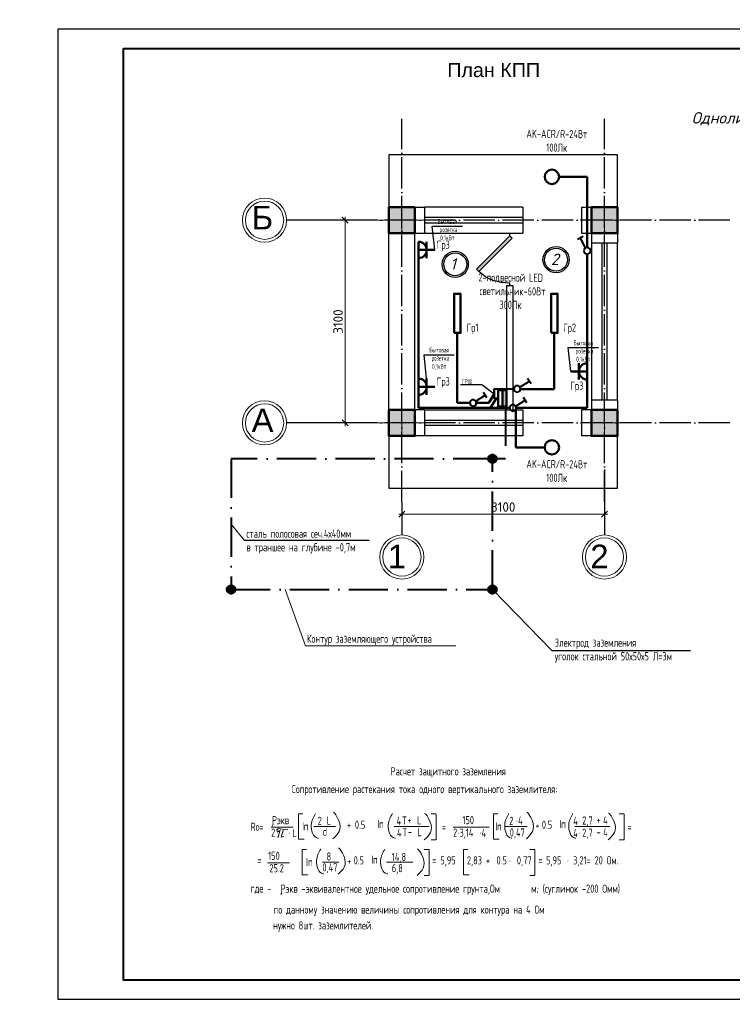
# Model space of a CAD drawing. Header units: millimetres. Extents: x 500718 to 2857041, y -646517 to -616393.
# Tile 3 of 8: x 591194 to 613010, y -646517 to -616393. Entities that reach past the tile are written whole.
import ezdxf
from ezdxf import colors
from ezdxf.entities.mleader import LeaderData, LeaderLine
from ezdxf.math import Vec2, Vec3

# ---------------------------------------------------------------- set-up
doc = ezdxf.new("R2010")
doc.units = ezdxf.units.MM
doc.linetypes.add('ACAD_ISO04W100', pattern=[30, 24, -3, 0, -3])
doc.linetypes.add('ACAD_ISO10W100', pattern=[18, 12, -3, 0, -3])
for name, color, linetype in [('kolonn', 7, 'Continuous'), ('OS', 16, 'Continuous'), ('ТС ГММ', 7, 'Continuous')]:
    doc.layers.add(name, color=color, linetype=linetype)
for name, color, linetype, lineweight in [('STR. Колонна', 1, 'Continuous', 30), ('STR. Таблицы(Tables).0', 7, 'Continuous', 20), ('STR. Штамп.0', 7, 'Continuous', 20), ('текст', 7, 'Continuous', 25), ('Фундамент', 133, 'Continuous', 50), ('Эл.освещ.', 7, 'Continuous', 50), ('Электрика', 1, 'Continuous', 50), ('ЭЛЕКТРООСВЕЩЕНИЕ', 7, 'Continuous', 50), ('ЭО', 2, 'Continuous', 40), ('ЭС', 200, 'Continuous', 50)]:
    doc.layers.add(name, color=color, linetype=linetype, lineweight=lineweight)
doc.styles.add('ICOCPEUR', font='isocpeui.ttf')
doc.styles.add('SPDS', font='spds.shx', dxfattribs={"width": 0.8, "height": 250})
doc.styles.get("Standard").update_dxf_attribs({"font": 'arial.ttf'})
doc.styles.add('style2', font='isocpeui.ttf', dxfattribs={"height": 300})
doc.styles.add('ViTEXT', font='isocpeur.ttf')
doc.styles.add('ГОСТ 300', font='isocpeui.ttf', dxfattribs={"height": 250})
doc.dimstyles.new('1-100$0', dxfattribs={"dimtxt": 290, "dimasz": 180, "dimexe": 100, "dimexo": 150, "dimgap": 70, "dimtad": 1, "dimdec": 1, "dimzin": 9, "dimtxsty": 'ViTEXT', "dimblk": 'OBLIQUE', "dimcen": -300, "dimdle": 100, "dimaunit": 1, "dimadec": 3, "dimazin": 2, "dimtm": 1e-09, "dimtfac": 1, "dimtdec": 1, "dimtix": 1, "dimtmove": 2, "dimatfit": 3, "dimfxl": 100, "dimlwd": 15, "dimlwe": 15, "dimarcsym": 1})

# ---------------------------------------------------------------- blocks, each defined once
blk = doc.blocks.new('jfgjhsdf')
blk.add_hatch(color=1).paths.add_polyline_path([(-593, 731), (-637, 687), (0, 50), (44, 94)])
at = {"color": 1}
for p, q in [((0, 1000), (0, 950)), ((0, 50), (0, 0))]:
    blk.add_line(p, q, dxfattribs=at)
blk.add_lwpolyline([(0, 50), (-637, 687), (-593, 731), (44, 94), (0, 50)], dxfattribs=at)
blk.add_arc((-33, 130), 821, 87.662, 132.9147, dxfattribs=at)
blk = doc.blocks.new('ghsdd')
at = {"ltscale": 50}
h = blk.add_hatch(color=256, dxfattribs=at)
h.paths.add_polyline_path([(0, 200), (-200, 200), (-200, 0), (0, 0)])
h.paths.add_polyline_path([(200, 0), (200, 200), (0, 200), (0, 0)])
h.paths.add_polyline_path([(0, 0), (-200, 0), (-200, -200), (0, -200)])
h.paths.add_polyline_path([(0, 0), (0, -200), (200, -200), (200, 0)])
at = {"lineweight": 0}
for p, q in [((0, -374), (0, 374)), ((-374, 0), (374, 0))]:
    blk.add_line(p, q, dxfattribs=at)
at = {"lineweight": 50, "ltscale": 50}
blk.add_lwpolyline([(200, 200), (200, -200), (-200, -200), (-200, 200), (200, 200)], dxfattribs=at)
blk = doc.blocks.new('_Oblique')
at = {"color": 0, "linetype": 'ByBlock', "lineweight": -2}
blk.add_line((-0.5, -0.5), (0.5, 0.5), dxfattribs=at)
blk = doc.blocks.new('*D864')
at = {"layer": 'Defpoints', "color": 0, "lineweight": 20, "ltscale": 0.2, "transparency": 16777216}
for p in [(602896, -631392), (609096, -631392), (609096, -631518)]:
    blk.add_point(p, dxfattribs=at)
at = {"layer": 'Фундамент', "color": 0, "lineweight": 15, "ltscale": 0.2, "transparency": 16777216}
for p, q in [((602796, -631518), (609196, -631518)), ((602896, -631542), (602896, -631618)), ((609096, -631542), (609096, -631618))]:
    blk.add_line(p, q, dxfattribs=at)
at = {"layer": 'Фундамент', "color": 0, "lineweight": 15, "ltscale": 0.2, "transparency": 16777216, "xscale": 180, "yscale": 180, "zscale": 180, "rotation": 180}
blk.add_blockref('_Oblique', (602896, -631518), dxfattribs=at)
at = {"layer": 'Фундамент', "color": 0, "lineweight": 15, "ltscale": 0.2, "transparency": 16777216, "xscale": 180, "yscale": 180, "zscale": 180}
blk.add_blockref('_Oblique', (609096, -631518), dxfattribs=at)
at = {"layer": 'Фундамент', "color": 0, "lineweight": 20, "ltscale": 0.2, "transparency": 16777216, "insert": (605996, -631303), "char_height": 290, "attachment_point": 5, "style": 'ViTEXT'}
blk.add_mtext('3100', dxfattribs=at)
blk = doc.blocks.new('*D865')
at = {"layer": 'Defpoints', "color": 0, "lineweight": 20, "ltscale": 0.2, "transparency": 16777216}
for p in [(601029, -622529), (601156, -622529), (601029, -628729)]:
    blk.add_point(p, dxfattribs=at)
at = {"layer": 'Фундамент', "color": 0, "lineweight": 15, "ltscale": 0.2, "transparency": 16777216}
for p, q in [((601156, -628829), (601156, -622429)), ((601179, -622529), (601256, -622529)), ((601179, -628729), (601256, -628729))]:
    blk.add_line(p, q, dxfattribs=at)
at = {"layer": 'Фундамент', "color": 0, "lineweight": 15, "ltscale": 0.2, "transparency": 16777216, "xscale": 180, "yscale": 180, "zscale": 180}
for p, rotation in [((601156, -622529), 90), ((601156, -628729), 270)]:
    blk.add_blockref('_Oblique', p, dxfattribs=dict(at, rotation=rotation))
at = {"layer": 'Фундамент', "color": 0, "lineweight": 20, "ltscale": 0.2, "transparency": 16777216, "insert": (600941, -625629), "char_height": 290, "attachment_point": 5, "rotation": 90, "style": 'ViTEXT'}
blk.add_mtext('3100', dxfattribs=at)
blk = doc.blocks.new('_None')
blk = doc.blocks.new('розетка')
at = {"layer": 'Электрика', "ltscale": 20}
for p, q in [((0, 250), (0, -250)), ((0, 0), (500, 0)), ((250, 250), (250, -250))]:
    blk.add_line(p, q, dxfattribs=at)
blk.add_arc((0, 0), 250, 270, 90, dxfattribs=at)
blk = doc.blocks.new('*U859')
at = {"layer": 'ЭО', "color": 1}
for p, q in [((-304, 334), (-131, 434)), ((-47, 88), (-218, 384))]:
    blk.add_line(p, q, dxfattribs=at)
blk.add_circle((0, 0), 100, dxfattribs=at)
blk = doc.blocks.new('fghfyuhrduy')
at = {"ltscale": 100, "insert": (6331, -1720), "char_height": 250, "width": 6095.63, "attachment_point": 1, "style": 'ГОСТ 300'}
blk.add_mtext('\\pi2772.81725;{\\fISOCPEUR|b0|i0|c204|p34;ООО \\P\\pi1972.81725;"MAX ACTIVE" \\P\\pi2185.31725;г. Ташкент}', dxfattribs=at)

msp = doc.modelspace()

# ---------------------------------------------------------------- hatches: boundary and pattern name
at = {"lineweight": 50}
h = msp.add_hatch(color=1, dxfattribs=at)
h.dxf.hatch_style = 1
h.paths.add_polyline_path([(606090.62, -627728.79), (605970.62, -627728.79), (605970.62, -628228.79), (606090.62, -628228.79)])
at = {"layer": 'Электрика', "linetype": 'ACAD_ISO10W100', "lineweight": 40, "ltscale": 100}
h = msp.add_hatch(color=2, dxfattribs=at)
h.dxf.hatch_style = 1
h.paths.add_polyline_path([(605575.33, -629735.29, 1), (605758.01, -629917.97, 1)])
h = msp.add_hatch(color=2, dxfattribs=at)
h.dxf.hatch_style = 1
h.paths.add_polyline_path([(597575.33, -633735.29, 1), (597758.01, -633917.97, 1)])
h = msp.add_hatch(color=2, dxfattribs=at)
h.dxf.hatch_style = 1
h.paths.add_polyline_path([(605575.33, -633735.29, 1), (605758.01, -633917.97, 1)])

# ---------------------------------------------------------------- linework, layer by layer
at = {"color": 7, "lineweight": 30}
for p, q in [((602495.62, -622128.79), (603595.62, -622128.79)), ((602495.62, -629128.79), (602495.62, -622128.79)), ((603595.62, -622928.79), (603595.62, -622128.79)), ((608395.62, -622128.79), (608395.62, -622928.79)), ((608395.62, -622128.79), (609495.62, -622128.79)), ((609495.62, -622128.79), (609495.62, -623228.79)), ((603295.62, -622928.79), (603595.62, -622928.79)), ((603295.62, -628328.79), (603295.62, -622928.79)), ((608395.62, -622928.79), (608695.62, -622928.79)), ((608695.62, -622928.79), (608695.62, -623228.79)), ((609495.62, -623228.79), (608695.62, -623228.79)), ((609495.62, -628028.79), (608695.62, -628028.79)), ((608695.62, -628028.79), (608695.62, -628328.79)), ((609495.62, -628028.79), (609495.62, -629128.79)), ((603595.62, -628328.79), (603295.62, -628328.79)), ((603595.62, -629128.79), (603595.62, -628328.79)), ((608695.62, -628328.79), (608395.62, -628328.79)), ((608395.62, -628328.79), (608395.62, -629128.79)), ((603595.62, -629128.79), (602495.62, -629128.79)), ((609495.62, -629128.79), (608395.62, -629128.79))]:
    msp.add_line(p, q, dxfattribs=at)
at = {"color": 7}
for p, q in [((606595.62, -622128.79), (603595.62, -622128.79)), ((606595.62, -622128.79), (606595.62, -622928.79)), ((606595.62, -622448.79), (603595.62, -622448.79)), ((603595.62, -622608.79), (606595.62, -622608.79)), ((603595.62, -622928.79), (606595.62, -622928.79)), ((608695.62, -623228.79), (608695.62, -628028.79)), ((609015.62, -623228.79), (609015.62, -628028.79)), ((609175.62, -628028.79), (609175.62, -623228.79)), ((609495.62, -628028.79), (609495.62, -623228.79)), ((606095.62, -624528.79), (606095.62, -628328.79)), ((606095.62, -624528.79), (606295.62, -624528.79)), ((606295.62, -624528.79), (606295.62, -628328.79)), ((603595.62, -628328.79), (606595.62, -628328.79)), ((606595.62, -628328.79), (606595.62, -629128.79)), ((603595.62, -628648.79), (606595.62, -628648.79)), ((606595.62, -628808.79), (603595.62, -628808.79)), ((606595.62, -629128.79), (603595.62, -629128.79))]:
    msp.add_line(p, q, dxfattribs=at)
at = {"color": 0}
for p, q in [((603826.36, -622710.17), (604746.36, -622710.17)), ((603902.82, -623438.12), (603826.36, -622710.17)), ((607989.23, -626424.44), (608909.23, -626424.44)), ((608065.69, -627152.39), (607989.23, -626424.44)), ((603576.36, -626644.74), (604496.36, -626644.74)), ((603652.82, -627372.69), (603576.36, -626644.74))]:
    msp.add_line(p, q, dxfattribs=at)
at = {"color": 1, "lineweight": 50}
for p, q in [((603402.82, -628271.87), (603402.82, -623688.12)), ((605557, -628119.65), (605720.62, -627852.28)), ((605783.12, -627978.79), (605612.24, -628271.87)), ((605612.24, -628271.87), (603402.82, -628271.87)), ((604588.88, -628119.65), (604972.94, -628119.65)), ((605172.94, -628119.65), (605557, -628119.65))]:
    msp.add_line(p, q, dxfattribs=at)
at = {"lineweight": 20, "ltscale": 0.2}
for p, q in [((599318.44, -633826.63), (599939.11, -635544.82)), ((599939.11, -635544.82), (604550.54, -635544.82))]:
    msp.add_line(p, q, dxfattribs=at)
msp.add_lwpolyline([(592367.75, -616673.1), (634367.75, -616673.1), (634367.75, -646373.1), (592367.75, -646373.1), (592367.75, -616673.1)])
at = {"lineweight": 40}
msp.add_lwpolyline([(594367.75, -617273.1), (633767.75, -617273.1), (633767.75, -645773.1), (594367.75, -645773.1)], close=True, dxfattribs=at)
at = {"color": 7}
for points in [[(609495.62, -622128.79), (609495.62, -620528.79), (602495.62, -620528.79), (602495.62, -622128.79)], [(602495.62, -629128.79), (602495.62, -630728.79), (609495.62, -630728.79), (609495.62, -629128.79)]]:
    msp.add_lwpolyline(points, dxfattribs=at)
at = {"color": 1, "lineweight": 50}
for points in [[(604490.08, -625976.89), (604490.08, -624776.89), (604690.08, -624776.89), (604690.08, -625976.89), (604490.08, -625976.89)], [(607459.92, -625976.89), (607459.92, -624776.89), (607659.92, -624776.89), (607659.92, -625976.89), (607459.92, -625976.89)], [(604590.08, -625976.89), (604588.88, -628119.65)], [(607559.92, -625976.89), (607558.9, -627692.86)], [(605845.62, -627978.79), (605720.62, -627978.79), (605720.62, -627691.76)], [(606325.21, -627692.12), (605720.62, -627691.76)], [(605970.62, -628228.79), (605970.62, -627728.79)], [(607558.9, -627692.86), (606525.19, -627692.24)]]:
    msp.add_lwpolyline(points, dxfattribs=at)
for centre in [(607486.71, -621200.48), (607486.71, -629477.78)]:
    msp.add_circle(centre, 220, dxfattribs=at)
at = {"color": 1, "lineweight": 30}
for centre, radius in [((604527.79, -623876.64), 400), ((604527.79, -623876.64), 350), ((607614.21, -623735.93), 400), ((607614.21, -623735.93), 350)]:
    msp.add_circle(centre, radius, dxfattribs=at)
at = {"layer": 'OS', "color": 7, "linetype": 'ACAD_ISO04W100', "ltscale": 40}
for p, q in [((602895.62, -631158.05), (602895.62, -619429.08)), ((609095.62, -631158.05), (609095.62, -619429.08)), ((612937.8, -622528.79), (601366.01, -622528.79)), ((612937.8, -628728.79), (601366.01, -628728.79))]:
    msp.add_line(p, q, dxfattribs=at)
at = {"layer": 'OS', "color": 7}
for p, q in [((601366.01, -622528.79), (599366.01, -622528.79)), ((601366.01, -628728.79), (599366.01, -628728.79)), ((609095.62, -630158.05), (609095.62, -632158.05)), ((602895.62, -631158.05), (602895.62, -632158.05))]:
    msp.add_line(p, q, dxfattribs=at)
at = {"layer": 'OS', "color": 7, "lineweight": 0}
for centre, radius in [((598691.01, -622528.79), 675), ((598691.01, -622528.79), 585), ((598691.01, -628728.79), 675), ((598691.01, -628728.79), 585), ((602895.62, -632833.05), 675), ((602895.62, -632833.05), 585), ((609095.62, -632833.05), 675), ((609095.62, -632833.05), 585)]:
    msp.add_circle(centre, radius, dxfattribs=at)
at = {"layer": 'STR. Таблицы(Tables).0', "color": 0, "ltscale": 50}
for p, q in [((599860.99, -640685.35), (599729, -640685.35)), ((599729, -640685.35), (599729, -641468.13)), ((603788.09, -640694.2), (603937.63, -640694.2)), ((603940.05, -640697.31), (603940.05, -641480.09)), ((605836.2, -640685.35), (605704.22, -640685.35)), ((605704.22, -640685.35), (605704.22, -641468.13)), ((609549.02, -640691.75), (609698.56, -640691.75)), ((609700.98, -640694.85), (609700.98, -641477.63)), ((598955.31, -641008.44), (598921.27, -641063.72)), ((598895.28, -641098.92), (599565.35, -641098.92)), ((599063.83, -641180.66), (599104.26, -641133.88)), ((599085.11, -641246.57), (599063.83, -641180.66)), ((599136.18, -641208.3), (599085.11, -641246.57)), ((599104.26, -641133.88), (599359.6, -641182.78)), ((599172.36, -641180.66), (599110.65, -641406.03)), ((599259.59, -641191.29), (599202.14, -641406.03)), ((599359.6, -641182.78), (599406.42, -641161.52)), ((600195.88, -641077.73), (600865.95, -641077.73)), ((602659.5, -641077.73), (603329.57, -641077.73)), ((603329.91, -641080.47), (603733.39, -641080.47)), ((604464.24, -641098.92), (605134.31, -641098.92)), ((605130.49, -641099.05), (605562.24, -641099.05)), ((606060.04, -641077.73), (606730.11, -641077.73)), ((608186.34, -641077.73), (608856.41, -641077.73)), ((608856.41, -641077.73), (609259.89, -641077.73)), ((599110.65, -641406.03), (599065.96, -641393.27)), ((599202.14, -641406.03), (599283, -641386.9)), ((599729, -641468.13), (599899.3, -641468.13)), ((603788.09, -641483.15), (603937.63, -641483.15)), ((605704.22, -641468.13), (605874.52, -641468.13)), ((609549.02, -641480.69), (609698.56, -641480.69)), ((599976.8, -641775.48), (599844.81, -641775.48)), ((599844.81, -641775.48), (599844.81, -642558.26)), ((603579.16, -641784.34), (603728.7, -641784.34)), ((603731.13, -641787.44), (603731.13, -642570.22)), ((604914.68, -641775.48), (604782.7, -641775.48)), ((604782.7, -641775.48), (604782.7, -642558.26)), ((606815.84, -641784.34), (606965.38, -641784.34)), ((606967.81, -641787.44), (606967.81, -642570.22)), ((598780.24, -642189.05), (599450.31, -642189.05)), ((600460.12, -642167.86), (600968.19, -642167.86)), ((602424.42, -642167.86), (603229.42, -642167.86)), ((599844.81, -642558.26), (600015.12, -642558.26)), ((603579.16, -642573.28), (603728.7, -642573.28)), ((604782.7, -642558.26), (604953, -642558.26)), ((606815.84, -642573.28), (606965.38, -642573.28)), ((599218.99, -643104.98), (599184.95, -643160.26))]:
    msp.add_line(p, q, dxfattribs=at)
at = {"layer": 'STR. Таблицы(Tables).0', "color": 0, "ltscale": 50, "end_tangent": (0.95047046, 0.3108149)}
for points in [[(600250.85, -640677.53), (600121.26, -641025.96), (600321.54, -641433.26), (600342.74, -641435.61)], [(602605.29, -640677.53), (602475.7, -641025.96), (602675.98, -641433.26), (602697.18, -641435.61)], [(606171.66, -640677.53), (606042.07, -641025.96), (606242.34, -641433.26), (606263.55, -641435.61)], [(608132.13, -640677.53), (608002.54, -641025.96), (608202.81, -641433.26), (608224.02, -641435.61)], [(600409.74, -641767.66), (600280.15, -642116.1), (600480.42, -642523.39), (600501.63, -642525.74)], [(602370.21, -641767.66), (602240.62, -642116.1), (602440.89, -642523.39), (602462.1, -642525.74)]]:
    msp.add_spline(points, degree=3, dxfattribs=at)
at = {"layer": 'STR. Таблицы(Tables).0', "color": 0, "ltscale": 50}
for points in [[(600794.93, -640641.49), (600825.5, -640638.02), (601135.12, -641125.85), (600931.04, -641313.84), (600783.85, -641449.41)], [(603591.24, -640674.79), (603621.8, -640671.32), (603931.42, -641159.16), (603727.34, -641347.14), (603580.16, -641482.71)], [(606715.74, -640641.49), (606746.3, -640638.02), (607055.92, -641125.85), (606851.84, -641313.84), (606704.66, -641449.41)], [(609222.58, -640672.06), (609253.14, -640668.59), (609562.76, -641156.42), (609358.68, -641344.41), (609211.5, -641479.98)], [(600953.81, -641731.62), (600984.38, -641728.15), (601294, -642215.99), (601089.92, -642403.97), (600942.74, -642539.54)], [(603370.7, -641764.92), (603401.27, -641761.45), (603710.89, -642249.29), (603506.81, -642437.27), (603359.63, -642572.84)]]:
    msp.add_open_spline(points, degree=3, knots=[52.16379773, 52.16379773, 52.16379773, 52.16379773, 279.89161432, 868.96259531, 868.96259531, 868.96259531, 868.96259531], dxfattribs=at)
at = {"layer": 'Фундамент', "color": 0, "lineweight": 20, "ltscale": 0.2}
msp.add_line((598075.61, -632327.27), (597666.67, -631826.63), dxfattribs=at)
at = {"layer": 'Эл.освещ.', "color": 7, "lineweight": -3}
msp.add_line((605666.67, -633826.63), (607496.34, -635701.37), dxfattribs=at)
at = {"layer": 'Электрика'}
for p, q in [((607706.71, -621200.48), (608565.69, -621200.48)), ((608565.69, -623364.16), (608565.69, -621200.48)), ((608565.69, -628271.87), (608565.69, -623564.16)), ((605612.24, -628271.87), (606195.62, -628271.87)), ((606381.04, -629477.78), (606381.04, -628323.87)), ((606395.62, -628271.87), (608565.69, -628271.87)), ((607266.71, -629477.78), (606381.04, -629477.78))]:
    msp.add_line(p, q, dxfattribs=at)
at = {"layer": 'Электрика', "color": 2, "linetype": 'ACAD_ISO10W100', "lineweight": 40, "ltscale": 100}
msp.add_lwpolyline([(606063.41, -628228.79), (606063.41, -629826.63), (605666.67, -629826.63)], dxfattribs=at)
msp.add_lwpolyline([(605666.67, -629826.63), (597666.67, -629826.63), (597666.67, -633826.63), (605666.67, -633826.63)], close=True, dxfattribs=at)
for centre in [(605666.67, -629826.63), (597666.67, -633826.63), (605666.67, -633826.63)]:
    msp.add_circle(centre, 129.17, dxfattribs=at)
at = {"layer": 'ЭЛЕКТРООСВЕЩЕНИЕ', "color": 7, "lineweight": -3}
for p, q in [((601897.54, -632327.27), (598075.61, -632327.27)), ((611732.51, -635701.37), (607496.34, -635701.37))]:
    msp.add_line(p, q, dxfattribs=at)
at = {"layer": 'ЭО', "color": 1, "lineweight": 50}
msp.add_lwpolyline([(606095.62, -627728.79), (605845.62, -627728.79), (605845.62, -628228.79), (606095.62, -628228.79)], close=True, dxfattribs=at)

# ---------------------------------------------------------------- block references
at = {"color": 7, "xscale": -1.600000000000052, "yscale": 1.600000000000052, "zscale": 1.600000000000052, "rotation": 180}
msp.add_blockref('jfgjhsdf', (606195.62, -622928.79), dxfattribs=at)
at = {"lineweight": 53}
for p in [(530217.75, -642874.8), (576817.75, -642874.8)]:
    msp.add_blockref('fghfyuhrduy', p, dxfattribs=at)
at = {"layer": 'kolonn', "color": 7, "xscale": 2, "yscale": 2, "zscale": 2}
for p in [(602895.62, -622528.79), (609095.62, -622528.79), (602895.62, -628728.79), (609095.62, -628728.79)]:
    msp.add_blockref('ghsdd', p, dxfattribs=at)
at = {"layer": 'STR. Колонна', "lineweight": 50, "xscale": -1}
for p, rotation in [((608565.69, -623464.16), 57.69182205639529), ((606425.2, -627690.55), 332.2972484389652), ((605072.94, -628119.65), 332.2972484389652), ((606295.62, -628271.87), 332.2972484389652)]:
    msp.add_blockref('*U859', p, dxfattribs=dict(at, rotation=rotation))
at = {"layer": 'Электрика'}
for p in [(603402.82, -623438.12), (603402.82, -627622.69)]:
    msp.add_blockref('розетка', p, dxfattribs=at)
at = {"layer": 'Электрика', "rotation": 180}
msp.add_blockref('розетка', (608565.69, -627152.39), dxfattribs=at)

# ---------------------------------------------------------------- texts
msp.add_text('План КПП', height=432).set_placement((604283.44, -618149.76))
at = {"color": 7, "ltscale": 50}
for s, p in [('Б', (598294.79, -622809.13)), ('А', (598294.79, -629009.13)), ('1', (602462.94, -633173.44)), ('2', (608662.94, -633173.44))]:
    msp.add_text(s, height=720, dxfattribs=at).set_placement(p)
at = {"color": 1, "style": 'style2'}
for s, p in [('2', (607459.56, -623898.92)), ('1', (604373.14, -624039.63))]:
    msp.add_text(s, height=350, dxfattribs=at).set_placement(p)
at = {"color": 7, "ltscale": 2, "insert": (523501.81, -626779.21), "char_height": 300, "width": 17719.7053, "attachment_point": 4, "line_spacing_factor": 1.2, "style": 'SPDS'}
msp.add_mtext('\\pi7773.85267;{\\L\\C256;Общие данные\\P\\pi8859.85267;\\P\\pi0;\\l    1.Настоящий проект электроосвещения и электрооборудования здания выполнен на основании следующих исходных данных разделов: АР, ТХ. \\PРу =3,74кВт; \\PРр =3,44кВт. \\P      2.Общее рабочее освещение предусматривается стационарными светодиодными светильниками. Выбор типа светильников производился в соответствии с назначением помещений, характеристикой среды и требованиями архитектурного оформления.\\P   3.Освещенность помещений принята согласно нормам и правилам КМК2.01.05-98.\\P   4.Управление рабочим освещением осуществляется выключателями, установленными у входа в помещение по месту.\\P     5.Групповая осветительная сеть выполняется кабелем марки ВВГнг-0,66  в ПВХ гофро трубе за подвесным потолком, в плитах перекрытий.   \\P     6.Расчетная мощность силовых электроприемников определена методом коэффциентов спроса по характерным группам электроприемников (на основании рекомендаций КМК). . Отключение общей вентиляции при пожаре осуществляется поступлением сигнала на магнитный пускатель "МП".\\P      7.Силовая распределительная сеть выполняется кабелем ВВГнг, проложенная за подвесным потолком в ПВХ гофрированой трубе и скрыто в ПВХ трубе под слоем штукатурки. \\P      8.Силовые распределительные пункты приняты с автоматическими выключателями на отходящих линиях. Щиты принять встраиваемые. В качестве главного распределительного щита принята панель ЩРН . Магистральные сети выполняются кабелем марки ВВГнг, проложенные в гофрированных трубах ПВХ, на скобах.\\P    9.Для защиты от поражения электрическим током предусматривается следующие виды заземления :\\P     Заземление всех корпусов электроприемников выполняется в однофазной сети третьим  заземляющим проводом,в трехфазной-пятым заземляющим проводом.\\PВ проекте принята система заземления TN-S. Ввод в здание должен быть предусмотрен пятижильным кабелем. Пятая жила соединяется с заземленной нейтралью источника.\\P\\C5;    }10. {\\C256;Монтаж выполнить в соответствии с ПУЭ и КМК3.05.06-97.}', dxfattribs=at)
at = {"layer": 'STR. Таблицы(Tables).0', "color": 0, "ltscale": 50, "style": 'SPDS', "width": 0.8}
for s, p in [('Расчет защитного заземления ', (602547.92, -639512.06)), ('Сопротивление растекания тока одного вертикального заземлителя:', (599522.32, -640056.89)), ('Rо=', (598264.41, -641210.45)), ('Рэкв', (598916.03, -641007.74)), ('I', (599852.71, -641199.19)), ('п', (599894.77, -641198.28)), ('2', (600315.6, -641028.93)), ('L', (600589.94, -641020.09)), ('+ 0.5', (601211.79, -641146.97)), ('I', (602153.72, -641127.99)), ('п', (602195.78, -641127.08)), ('4', (602731.75, -641028.93)), ('T', (602899.44, -641020.09)), ('+', (603064.89, -640997.11)), ('L', (603359.58, -641010.1)), ('150', (604747.71, -641007.74)), ('I', (605762.53, -641199.19)), ('п', (605804.58, -641198.28)), ('2', (606179.75, -641028.93)), ('.', (606392.66, -640929.08)), ('4', (606454.1, -641020.09)), ('+ ', (606982.26, -641164.57)), (' 0.5', (607061.56, -641146.97)), ('I', (607730.35, -641127.99)), ('п', (607772.41, -641127.08)), ('4', (608142.86, -641028.93)), ('.', (608304.79, -640929.08)), ('2,7', (608415.05, -641017.36)), ('+', (608856.04, -640994.37)), ('4', (609055.77, -641007.37)), ('2', (598892.12, -641388.31)), ('.', (599418.23, -641301.42)), ('L', (599546.16, -641399.14)), ('d', (600469.78, -641361.47)), ('4', (602745.08, -641391.93)), ('T', (602912.77, -641383.09)), ('-', (603078.22, -641360.1)), ('L', (603372.91, -641373.1)), ('=', (604117.32, -641210.45)), ('2', (604461.09, -641388.31)), ('.', (604609.52, -641301.42)), ('3,14', (604658.29, -641390.52)), ('.', (605270.8, -641301.42)), ('4', (605333.49, -641399.14)), ('0,47', (606196.23, -641384.4)), ('4', (608142.86, -641403.37)), ('.', (608304.79, -641303.52)), ('2,7', (608415.05, -641391.8)), ('-', (608856.04, -641368.82)), ('4', (609055.77, -641381.81)), ('=', (609802.83, -641207.99)), ('150', (598801, -642097.88)), ('8', (600589.76, -642119.06)), ('14,8', (602585.54, -642132.47)), ('=', (598468.81, -642233.11)), ('25.2', (598838.55, -642478.44)), ('Iп', (599962.49, -642289.32)), ('0,47', (600461.44, -642451.6)), ('+ ', (601220.34, -642254.71)), (' 0.5', (601299.64, -642237.1)), ('I', (601968.43, -642218.12)), ('п', (602010.49, -642217.21)), ('6,8', (602585.54, -642475.15)), ('=', (603822.73, -642233.11)), ('5,95', (604071.47, -642237.1)), ('2,83 +', (604885.91, -642237.1)), (' 0.5', (605672.49, -642237.1)), ('.', (606175.06, -642150.58)), (' 0,77', (606296.64, -642237.1)), ('=', (607071.82, -642233.11)), ('5,95', (607307.76, -642237.1)), ('.', (607952.26, -642150.58)), (' 3,21= 20 Ом.', (608017.62, -642237.1)), ('м; (суглинок -200 Омм)', (606854.71, -643104.24)), ('где - ', (598264.39, -643097.42)), ('Рэкв -эквивалентное удельное сопротивление грунта,Ом ', (599179.71, -643104.29)), ('по данному значению величины сопротивления для контура на 4 Ом', (598971.01, -643743.06)), ('нужно 8шт. заземлителей.', (598952.39, -644226.65))]:
    msp.add_text(s, height=250, dxfattribs=at).set_placement(p)
at = {"layer": 'STR. Штамп.0', "color": 4, "lineweight": 30, "char_height": 250, "attachment_point": 5, "style": 'SPDS'}
for s, insert, width, rotation in [('AK-ACR/R-24Вт\\P100Лк ', (607637.49, -620096.75), 2665.7417, 359.603496), ('Гр3', (604162.49, -623311.17), 1147.4648, 0.396504), ('2-подвесной LED\\P светильник-60Вт\\P300Лк ', (606221.56, -624699.23), 6377.2703, 359.603496), ('Гр1', (605058.89, -625849.6), 1236.311, 0.396504), ('Гр2', (608028.73, -625849.6), 1455.2557, 0.396504), ('Гр3', (604162.49, -627495.74), 1147.4648, 0.396504), ('Гр3', (608251.39, -627626.6), 1147.4648, 0.396504), ('AK-ACR/R-24Вт\\P100Лк ', (607637.49, -630200.35), 2665.7417, 359.603496)]:
    msp.add_mtext(s, dxfattribs=dict(at, insert=insert, width=width, rotation=rotation))
at = {"layer": 'текст', "color": 7, "lineweight": 30, "ltscale": 50, "char_height": 250, "width": 7000, "attachment_point": 4, "style": 'SPDS'}
for s, insert in [('\\Pсталь полосовая сеч.4х40мм\\Pв траншее на глубине -0,7м', (598136.05, -632150.11)), ('{\\C0;Контур заземляющего устройства}', (599986.87, -635365.94))]:
    msp.add_mtext(s, dxfattribs=dict(at, insert=insert))
at = {"layer": 'Электрика', "color": 7, "insert": (607574.15, -635326.42), "char_height": 250, "width": 4259.2719, "attachment_point": 1, "style": 'SPDS'}
msp.add_mtext('Электрод заземления\\Pуголок стальной 50х50х5 Л=3м', dxfattribs=at)
at = {"layer": 'ЭС', "color": 0, "insert": (615884.81, -619443.59), "char_height": 350, "width": 15893.7921, "attachment_point": 5, "style": 'ICOCPEUR'}
msp.add_mtext('Однолинейная схема питающей сети', dxfattribs=at)

# ---------------------------------------------------------------- dimensions: what is measured, and where the dimension line sits
at = {"layer": 'Фундамент', "color": 7, "lineweight": 20, "ltscale": 0.2}
dim = msp.add_linear_dim(base=(601155.82, -622528.79), p1=(601028.83, -628728.79), p2=(601028.83, -622528.79), angle=90, text='3100', dimstyle='1-100$0', override={"dimfxl": 1.25}, dxfattribs=at)
dim.commit()
dim.dimension.update_dxf_attribs({"geometry": '*D865', "text_midpoint": (600940.82, -625628.79)})
dim = msp.add_linear_dim(base=(609095.62, -631518.42), p1=(602895.62, -631391.57), p2=(609095.62, -631391.57), text='3100', dimstyle='1-100$0', override={"dimfxl": 1.25}, dxfattribs=at)
dim.commit()
dim.dimension.update_dxf_attribs({"geometry": '*D864', "text_midpoint": (605995.62, -631303.42)})

# ---------------------------------------------------------------- leaders
at = {"layer": 'ТС ГММ', "color": 7, "lineweight": 20, "ltscale": 0.5}
ml = msp.add_multileader_mtext('Standard', dxfattribs=at)
ml.set_content('{\\C1;Бытовая\\P розетка\\P0,1кВт}', color=7, style='SPDS')
ml.set_leader_properties()
ml.set_arrow_properties(name='NONE')
ml.build(insert=Vec2(0, 0))
ml.multileader.update_dxf_attribs({"leader_type": 0, "text_left_attachment_type": 6, "text_right_attachment_type": 6, "dogleg_length": 0.1, "arrow_head_size": 150})
ctx = ml.context
ctx.base_point, ctx.char_height, ctx.arrow_head_size, ctx.landing_gap_size, ctx.plane_origin = Vec3(603176.36, -622670.17), 150, 150, 100, Vec3(600584, -621920.02)
ctx.left_attachment, ctx.right_attachment, ctx.text_align_type = 6, 6, 1
notes = []
notes.append((ctx, [(0, (1, 1, 0), (603108.99, -622670.17), (1, 0), 67.37, [(0, [(603063.16, -623416.62)], 0, [])])]))
ctx.mtext.insert, ctx.mtext.width, ctx.mtext.defined_height, ctx.mtext.alignment, ctx.mtext.flow_direction = Vec3(604286.77, -622490.17), 2020.8184, 1999.45, 2, 5
ml = msp.add_multileader_mtext('Standard', dxfattribs=at)
ml.set_content('{\\C1;Бытовая\\P розетка\\P0,1кВт}', color=7, style='SPDS')
ml.set_leader_properties()
ml.set_arrow_properties(name='NONE')
ml.build(insert=Vec2(0, 0))
ml.multileader.update_dxf_attribs({"leader_type": 0, "text_left_attachment_type": 6, "text_right_attachment_type": 6, "dogleg_length": 0.1, "arrow_head_size": 150})
ctx = ml.context
ctx.base_point, ctx.char_height, ctx.arrow_head_size, ctx.landing_gap_size, ctx.plane_origin = Vec3(607339.23, -626384.44), 150, 150, 100, Vec3(604746.87, -625634.29)
ctx.left_attachment, ctx.right_attachment, ctx.text_align_type = 6, 6, 1
notes.append((ctx, [(0, (1, 1, 0), (607271.86, -626384.44), (1, 0), 67.37, [(0, [(607226.03, -627130.89)], 0, [])])]))
ctx.mtext.insert, ctx.mtext.width, ctx.mtext.defined_height, ctx.mtext.alignment, ctx.mtext.flow_direction = Vec3(608449.64, -626204.44), 2020.8184, 1999.45, 2, 5
ml = msp.add_multileader_mtext('Standard', dxfattribs=at)
ml.set_content('{\\C1;Бытовая\\P розетка\\P0,1кВт}', color=7, style='SPDS')
ml.set_leader_properties()
ml.set_arrow_properties(name='NONE')
ml.build(insert=Vec2(0, 0))
ml.multileader.update_dxf_attribs({"leader_type": 0, "text_left_attachment_type": 6, "text_right_attachment_type": 6, "dogleg_length": 0.1, "arrow_head_size": 150})
ctx = ml.context
ctx.base_point, ctx.char_height, ctx.arrow_head_size, ctx.landing_gap_size, ctx.plane_origin = Vec3(602926.36, -626604.74), 150, 150, 100, Vec3(600334, -625854.59)
ctx.left_attachment, ctx.right_attachment, ctx.text_align_type = 6, 6, 1
notes.append((ctx, [(0, (1, 1, 0), (602858.99, -626604.74), (1, 0), 67.37, [(0, [(602813.16, -627351.2)], 0, [])])]))
ctx.mtext.insert, ctx.mtext.width, ctx.mtext.defined_height, ctx.mtext.alignment, ctx.mtext.flow_direction = Vec3(604036.77, -626424.74), 2020.8184, 1999.45, 2, 5
ml = msp.add_multileader_mtext('Standard', dxfattribs=at)
ml.set_content('{\\C1;ГРШ}', color=7, style='SPDS')
ml.set_leader_properties()
ml.set_arrow_properties(name='NONE')
ml.build(insert=Vec2(0, 0))
ml.multileader.update_dxf_attribs({"text_left_attachment_type": 6, "text_right_attachment_type": 6, "dogleg_length": 0.1, "arrow_head_size": 150})
ctx = ml.context
ctx.base_point, ctx.char_height, ctx.arrow_head_size, ctx.landing_gap_size, ctx.plane_origin = Vec3(604527, -627562.28), 150, 150, 100, Vec3(603728.53, -630269.26)
ctx.left_attachment, ctx.right_attachment, ctx.text_align_type = 6, 6, 2
notes.append((ctx, [(1, (1, 1, 0), (605341.96, -627562.28), (-1, 0), 194.96, [(0, [(605720.62, -627852.28)], 0, [])])]))
ctx.mtext.insert, ctx.mtext.width, ctx.mtext.defined_height, ctx.mtext.alignment, ctx.mtext.flow_direction = Vec3(605047, -627382.28), 420, 180, 3, 5
for ctx, leaders in notes:
    for number, flags, end, landing, length, lines in leaders:
        leader = LeaderData()
        leader.index, (leader.has_last_leader_line, leader.has_dogleg_vector, leader.attachment_direction) = number, flags
        leader.last_leader_point, leader.dogleg_vector, leader.dogleg_length = Vec3(end), Vec3(landing), length
        for number, points, colour, breaks in lines:
            line = LeaderLine()
            line.index, line.vertices, line.color, line.breaks = number, Vec3.list(points), colors.encode_raw_color(colour), breaks
            leader.lines.append(line)
        ctx.leaders.append(leader)

doc.saveas('drawing.dxf')
